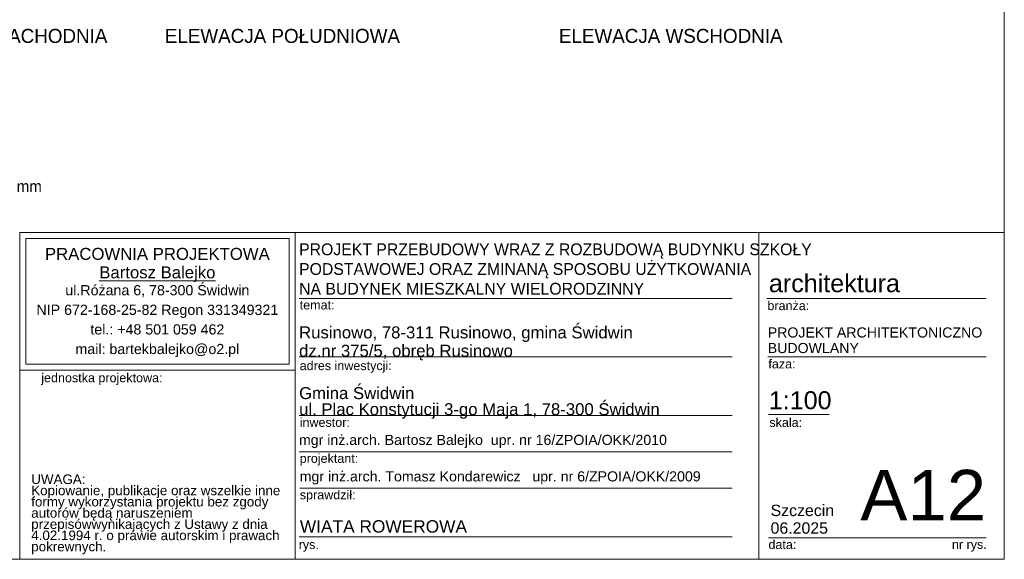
# Model space of a CAD drawing. Extents: x -279660 to -178910, y 57506 to 97979.
# Tile 6 of 44: x -256410 to -238910, y 69029 to 78629. Entities that reach past the tile are written whole.
import ezdxf

# ---------------------------------------------------------------- set-up
doc = ezdxf.new("R2010")
doc.units = 0
doc.header["$MEASUREMENT"] = 0
for name, color, linetype, lineweight in [('A-Opisy_Nr_Pióra__21', 7, 'Continuous', 9), ('Arch opisy_Nr_Pióra__21', 7, 'Continuous', 9), ('ARCH TABELA_Nr_Pióra__1', 7, 'Continuous', 25), ('ARCH TABELA_Nr_Pióra__21', 7, 'Continuous', 9), ('ARCH TABELA_Nr_Pióra__7', 7, 'Continuous', 13)]:
    doc.layers.add(name, color=color, linetype=linetype, lineweight=lineweight)
doc.styles.add('GENERATED_STYLE_10', font='arial.ttf')
doc.styles.add('GENERATED_STYLE_3', font='txt')
doc.styles.add('GENERATED_STYLE_6', font='txt')
doc.styles.add('GENERATED_STYLE_7', font='txt')
doc.styles.add('GENERATED_STYLE_8', font='arial.ttf')
doc.styles.add('GENERATED_STYLE_9', font='arial.ttf')

msp = doc.modelspace()

# ---------------------------------------------------------------- linework, layer by layer
at = {"layer": 'ARCH TABELA_Nr_Pióra__21', "linetype": 'Continuous'}
for p, q in [((-238910.3, 97479.1), (-238910.3, 69029.1)), ((-256410.3, 74840.2), (-251516.6, 74840.2)), ((-256410.3, 69029.1), (-256410.3, 74840.2)), ((-256410.3, 74840.2), (-238910.3, 74840.2)), ((-256303.9, 72499.8), (-256303.9, 74733.9)), ((-256303.9, 74733.9), (-251623, 74733.9)), ((-251623, 72499.8), (-251623, 74733.9)), ((-251516.6, 74840.2), (-251516.6, 69029.1)), ((-251516.6, 72393.4), (-251516.6, 74840.2)), ((-243272, 74840.2), (-243272, 69029.1)), ((-238910.3, 74840.2), (-238910.3, 69029.1)), ((-251516.6, 69029.1), (-251516.6, 74440.2)), ((-251444.4, 73670.2), (-243744.6, 73670.2)), ((-243132.6, 73670.2), (-239233.3, 73670.2)), ((-251444.4, 72630.2), (-243744.6, 72630.2)), ((-243115.2, 72630.2), (-239233.3, 72630.2)), ((-256303.9, 72499.8), (-251623, 72499.8)), ((-256410.3, 72393.4), (-251516.6, 72393.4)), ((-251444.4, 71590.2), (-243744.6, 71590.2)), ((-243103.4, 71607.6), (-242023.8, 71607.6)), ((-251444.4, 70941.7), (-243744.6, 70941.7)), ((-251433.7, 70293.1), (-243744.6, 70293.1)), ((-251444.4, 69429.1), (-243744.6, 69429.1)), ((-243103.4, 69411.5), (-240821.6, 69411.5)), ((-240821.6, 69411.5), (-239233.3, 69411.5)), ((-238910.3, 69029.1), (-279660.3, 69029.1)), ((-256410.3, 69029.1), (-251516.6, 69029.1)), ((-238910.3, 69029.1), (-251516.6, 69029.1))]:
    msp.add_line(p, q, dxfattribs=at)

# ---------------------------------------------------------------- texts
at = {"layer": 'A-Opisy_Nr_Pióra__21', "linetype": 'Continuous', "insert": (-257963.8, 75889.9), "char_height": 200, "width": 2155.3, "attachment_point": 4, "line_spacing_factor": 0.507937, "style": 'GENERATED_STYLE_3'}
msp.add_mtext('{słup profil zamknięty \\P10 x 10 cm\\Pgr. ścainki 5 mm}', dxfattribs=at)
at = {"layer": 'Arch opisy_Nr_Pióra__21', "linetype": 'Continuous', "char_height": 250, "attachment_point": 3, "style": 'GENERATED_STYLE_7'}
for s, insert in [('{ELEWACJA ZACHODNIA}', (-254851.2, 78464.8)), ('{ELEWACJA POŁUDNIOWA}', (-249651.2, 78464.8)), ('{ELEWACJA WSCHODNIA}', (-242851.2, 78464.8))]:
    msp.add_mtext(s, dxfattribs=dict(at, insert=insert))
at = {"layer": 'ARCH TABELA_Nr_Pióra__1', "linetype": 'Continuous', "insert": (-251444.4, 73734.5), "char_height": 210, "attachment_point": 7, "line_spacing_factor": 1.001884, "style": 'GENERATED_STYLE_6'}
msp.add_mtext('{\\pt22543.3;PROJEKT PRZEBUDOWY WRAZ Z ROZBUDOWĄ BUDYNKU SZKOŁY \\P\\pt22543.3;PODSTAWOWEJ ORAZ ZMINANĄ SPOSOBU UŻYTKOWANIA \\P\\pt22543.3;NA BUDYNEK MIESZKALNY WIELORODZINNY}', dxfattribs=at)
at = {"layer": 'ARCH TABELA_Nr_Pióra__1', "linetype": 'Continuous', "insert": (-251430.6, 69724.5), "char_height": 220, "attachment_point": 1, "style": 'GENERATED_STYLE_10'}
msp.add_mtext('{WIATA ROWEROWA}', dxfattribs=at)
at = {"layer": 'ARCH TABELA_Nr_Pióra__21', "linetype": 'Continuous', "insert": (-251444.4, 71529), "char_height": 212.766, "attachment_point": 7, "line_spacing_factor": 0.807442, "style": 'GENERATED_STYLE_8'}
msp.add_mtext('{Gmina Świdwin\\Pul. Plac Konstytucji 3-go Maja 1, 78-300 Świdwin}', dxfattribs=at)
at = {"layer": 'ARCH TABELA_Nr_Pióra__7', "linetype": 'Continuous'}
for s, insert, char_height, attachment_point, line_spacing_factor, style in [('{PRACOWNIA PROJEKTOWA\\P\\LBartosz Balejko}', (-253963.4, 74568.9), 212.766, 2, 0.926719, 'GENERATED_STYLE_9'), ('{Rusinowo, 78-311 Rusinowo, gmina Świdwin \\Pdz.nr 375/5, obręb Rusinowo}', (-251444.4, 72569), 212.766, 7, 0.918867, 'GENERATED_STYLE_8'), ('{PROJEKT ARCHITEKTONICZNO\\PBUDOWLANY}', (-243115.2, 73154.8), 180, 1, 0.923713, 'GENERATED_STYLE_8'), ('{Szczecin \\P06.2025}', (-243064.7, 70000.5), 202.13, 1, 0.930826, 'GENERATED_STYLE_8')]:
    msp.add_mtext(s, dxfattribs=dict(at, insert=insert, char_height=char_height, attachment_point=attachment_point, line_spacing_factor=line_spacing_factor, style=style))
at = {"layer": 'ARCH TABELA_Nr_Pióra__7', "linetype": 'Continuous', "style": 'GENERATED_STYLE_8'}
for s, insert, char_height, attachment_point in [('{architektura}', (-243094, 74099.9), 319.16, 1), ('{temat:}', (-251433.7, 73633.8), 159.58, 1), ('{branża:}', (-243120.8, 73621.5), 159.58, 1), ('{adres inwestycji:}', (-251433.7, 72554.1), 159.58, 1), ('{faza:}', (-243103.4, 72585.2), 159.58, 1), ('{jednostka projektowa:}', (-256027.3, 72338.8), 159.58, 1), ('{1:100}', (-243096.1, 72018.8), 319.16, 1), ('{inwestor:}', (-251433.7, 71545.2), 159.58, 1), ('{skala:}', (-243085.7, 71543.3), 159.58, 1), ('{mgr inż.arch. Bartosz Balejko  upr. nr 16/ZPOIA/OKK/2010}', (-251446.6, 71243.6), 180, 1), ('{projektant:}', (-251433.7, 70905.2), 159.58, 1), ('{mgr inż.arch. Tomasz Kondarewicz   upr. nr 6/ZPOIA/OKK/2009}', (-251433.7, 70595), 180, 1), ('{A12}', (-239233.3, 70620.1), 900, 3), ('{sprawdził:}', (-251431.6, 70256.6), 159.58, 1), ('{rys.}', (-251451.6, 69371.9), 159.58, 1), ('{data:}', (-243102, 69371.9), 159.58, 1), ('{nr rys.}', (-239841.2, 69375), 159.58, 1)]:
    msp.add_mtext(s, dxfattribs=dict(at, insert=insert, char_height=char_height, attachment_point=attachment_point))
for s, insert, char_height, width, attachment_point, line_spacing_factor in [('{ul.Różana 6, 78-300 Świdwin\\PNIP 672-168-25-82 Regon 331349321\\Ptel.: +48 501 059 462\\Pmail: bartekbalejko@o2.pl}', (-253963.4, 73907), 180.852, 4680.851, 2, 1.156383), ('{UWAGA:\\PKopiowanie, publikacje oraz wszelkie inne formy wykorzystania projektu bez zgody autorów będą naruszeniem przepisówwynikających z Ustawy z dnia 4.02.1994 r. o prawie autorskim i prawach pokrewnych.}', (-256205.2, 70538.8), 170.2128, 4483.408, 1, 0.703415)]:
    msp.add_mtext(s, dxfattribs=dict(at, insert=insert, char_height=char_height, width=width, attachment_point=attachment_point, line_spacing_factor=line_spacing_factor))

doc.saveas('drawing.dxf')
